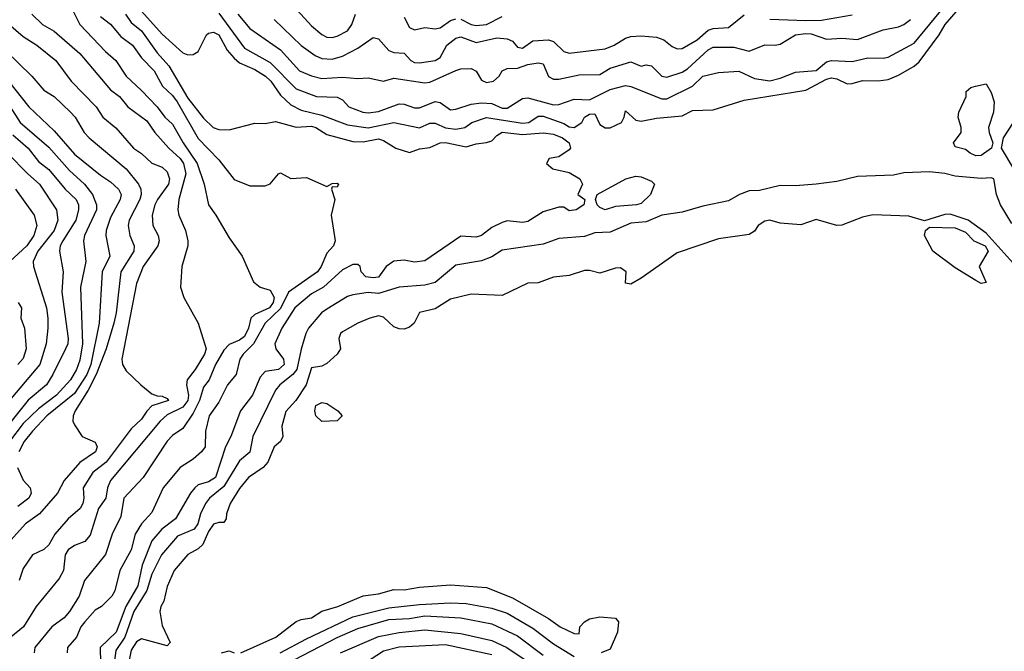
# Model space of a CAD drawing. Header units: metres. Extents: x -46681 to -43747, y -240911 to -237677.
# Tile 166 of 256: x -46366 to -46270, y -239477 to -239416. Entities that reach past the tile are written whole.
import ezdxf

# ---------------------------------------------------------------- set-up
doc = ezdxf.new("R2010")
doc.units = ezdxf.units.M
doc.layers.add('CONTOUR_INDEX', color=1, linetype='Continuous')
doc.layers.add('CONTOUR_INTER', color=3, linetype='Continuous')

msp = doc.modelspace()

# ---------------------------------------------------------------- linework, layer by layer
at = {"layer": 'CONTOUR_INDEX'}
for points, elevation in [([(-46359.595, -239409.082), (-46352.095, -239417.453), (-46350.095, -239419.282), (-46349.595, -239419.472), (-46349.095, -239419.434), (-46348.595, -239419.137), (-46347.779, -239417.52), (-46347.595, -239417.345), (-46347.095, -239417.257), (-46346.595, -239417.52), (-46345.789, -239419.02), (-46345.095, -239419.791), (-46344.595, -239420.237), (-46343.095, -239420.892), (-46342.055, -239421.52), (-46341.53, -239422.02), (-46340.595, -239423.372), (-46339.595, -239424.303), (-46338.595, -239424.831), (-46336.595, -239425.336), (-46334.095, -239426.268), (-46332.095, -239426.565), (-46329.595, -239426.035), (-46327.095, -239426.554), (-46326.095, -239426.105), (-46325.595, -239426.113), (-46324.595, -239426.552), (-46323.595, -239426.683), (-46322.707, -239426.52), (-46322.031, -239426.02), (-46320.595, -239425.541), (-46317.095, -239426.083), (-46316.5, -239426.02), (-46315.595, -239425.434), (-46315.095, -239425.426), (-46313.095, -239426.125), (-46312.595, -239426.471), (-46312.095, -239426.528), (-46311.363, -239426.02), (-46311.095, -239425.519), (-46310.595, -239425.235), (-46310.095, -239425.197), (-46309.595, -239426.234), (-46309.095, -239426.554), (-46308.595, -239426.546), (-46307.506, -239426.02), (-46307.237, -239425.52), (-46307.095, -239424.89), (-46306.095, -239425.813), (-46305.595, -239425.906), (-46304.095, -239425.617), (-46301.595, -239425.381), (-46300.595, -239424.857), (-46298.595, -239424.82), (-46295.595, -239423.878), (-46289.595, -239422.897), (-46287.595, -239421.814), (-46287.095, -239421.687), (-46286.595, -239421.779), (-46285.595, -239422.27), (-46285.095, -239422.25), (-46284.095, -239421.962), (-46282.595, -239421.986), (-46281.595, -239421.848), (-46280.595, -239421.446), (-46279.095, -239420.564), (-46278.595, -239420.139), (-46276.661, -239417.52), (-46276.061, -239416.52), (-46274.767, -239415.02)], 95), ([(-46367.486, -239416.02), (-46365.595, -239417.68), (-46364.27, -239418.52), (-46362.434, -239420.02), (-46360.928, -239422.02), (-46358.5, -239424.52), (-46357.859, -239425.52), (-46356.595, -239426.548), (-46354.872, -239428.52), (-46354.095, -239429.045), (-46353.095, -239429.988), (-46352.095, -239430.38), (-46351.595, -239430.818), (-46351.372, -239431.52), (-46351.481, -239432.02), (-46352.535, -239433.52), (-46352.796, -239434.02), (-46353.058, -239435.02), (-46353.007, -239436.02), (-46352.482, -239437.02), (-46352.389, -239437.52), (-46352.519, -239438.02), (-46353.94, -239440.02), (-46354.595, -239441.655), (-46356.006, -239449.02), (-46355.942, -239449.52), (-46355.595, -239450.157), (-46354.174, -239451.52), (-46353.095, -239452.375), (-46352.595, -239452.591), (-46352.095, -239452.616), (-46351.595, -239452.848), (-46351.487, -239453.02), (-46353.095, -239453.56), (-46353.595, -239454.065), (-46354.095, -239454.833), (-46355.095, -239455.794), (-46357.537, -239459.02), (-46358.826, -239460.02), (-46359.77, -239461.52), (-46359.694, -239462.52), (-46359.782, -239463.02), (-46360.063, -239463.52), (-46361.211, -239464.52), (-46362.522, -239466.02), (-46363.095, -239467.046), (-46363.595, -239467.494), (-46364.696, -239468.02), (-46365.595, -239469.333), (-46365.972, -239470.52)], 100), ([(-46367.095, -239429.005), (-46365.152, -239431.02), (-46363.989, -239432.02), (-46362.353, -239434.52), (-46362.222, -239435.52), (-46362.573, -239436.52), (-46364.165, -239438.52), (-46364.61, -239439.52), (-46364.602, -239440.02), (-46363.335, -239444.02), (-46363.201, -239445.02), (-46363.179, -239446.02), (-46363.371, -239447.52), (-46363.964, -239449.52), (-46367.33, -239453.52)], 105), ([(-46280.095, -239430.912), (-46281.095, -239431.164), (-46284.595, -239431.286), (-46286.595, -239431.769), (-46288.595, -239432.007), (-46290.595, -239432.195), (-46292.095, -239432.158), (-46294.095, -239432.629), (-46295.095, -239432.671), (-46296.058, -239433.02), (-46297.095, -239433.636), (-46299.595, -239434.155), (-46301.595, -239434.749), (-46303.595, -239435.043), (-46305.095, -239435.69), (-46306.595, -239435.821), (-46308.595, -239436.684), (-46310.095, -239436.743), (-46311.095, -239437.117), (-46313.595, -239437.304), (-46315.095, -239437.86), (-46319.095, -239438.436), (-46320.095, -239439.09), (-46321.095, -239439.464), (-46323.595, -239439.884), (-46325.595, -239441.563), (-46326.595, -239441.822), (-46329.095, -239442.01), (-46331.095, -239442.637), (-46332.095, -239442.548), (-46333.595, -239442.772), (-46334.095, -239442.934), (-46336.095, -239444.152), (-46336.62, -239444.52), (-46337.88, -239446.02), (-46338.145, -239446.52), (-46338.595, -239448.037), (-46339.033, -239450.02), (-46339.422, -239450.52), (-46340.664, -239451.52), (-46341.076, -239452.02), (-46343.306, -239456.52), (-46343.595, -239458.054), (-46344.595, -239458.896), (-46346.095, -239461.381), (-46347.506, -239462.52), (-46347.896, -239463.02), (-46348.374, -239464.02), (-46348.628, -239465.02), (-46348.987, -239465.52), (-46350.595, -239466.208), (-46352.175, -239468.02), (-46353.095, -239469.905), (-46353.595, -239471.474), (-46354.831, -239473.52), (-46355.712, -239476.02), (-46356.595, -239477.293), (-46356.877, -239479.52)], 95), ([(-46269.595, -239435.833), (-46270.691, -239434.02), (-46271.104, -239433.02), (-46271.358, -239431.52), (-46271.595, -239431.403), (-46272.595, -239431.462), (-46275.095, -239431.25), (-46276.095, -239430.99), (-46277.595, -239430.817), (-46280.095, -239430.912)], 95), ([(-46340.635, -239477.52), (-46338.095, -239476.161), (-46333.595, -239474.036), (-46330.095, -239473.149), (-46327.095, -239472.836), (-46324.095, -239472.684), (-46322.595, -239472.75), (-46320.095, -239473.179), (-46318.595, -239473.671), (-46316.095, -239475.14), (-46314.095, -239476.648), (-46312.095, -239477.898)], 95)]:
    msp.add_lwpolyline(points, dxfattribs=dict(at, elevation=elevation))
at = {"layer": 'CONTOUR_INTER'}
for points, elevation in [([(-46341.095, -239412.793), (-46337.595, -239416.662), (-46336.595, -239417.479), (-46336.095, -239417.733), (-46335.595, -239417.783), (-46335.095, -239417.667), (-46334.095, -239417.132), (-46333.687, -239416.52), (-46333.318, -239415.52)], 91), ([(-46361.091, -239414.52), (-46360.073, -239416.52), (-46357.595, -239419.124), (-46356.584, -239420.02), (-46355.595, -239421.534), (-46354.095, -239422.931), (-46352.572, -239424.52), (-46351.85, -239425.52), (-46351.095, -239426.2), (-46350.068, -239428.02), (-46348.691, -239430.02), (-46348.015, -239432.02), (-46347.589, -239434.02), (-46346.869, -239435.02), (-46345.595, -239437.247), (-46344.314, -239439.02), (-46343.242, -239441.52), (-46342.574, -239442.02), (-46341.595, -239442.329), (-46341.235, -239443.02), (-46341.302, -239443.52), (-46341.667, -239444.02), (-46343.095, -239444.686), (-46343.49, -239445.02), (-46343.715, -239446.02), (-46344.095, -239446.8), (-46344.595, -239447.177), (-46345.595, -239447.589), (-46346.095, -239448.127), (-46346.932, -239449.52), (-46347.53, -239451.02), (-46348.095, -239451.749), (-46348.475, -239453.02), (-46349.095, -239454.274), (-46350.095, -239455.743), (-46351.095, -239456.423), (-46351.595, -239456.971), (-46353.944, -239460.52), (-46355.807, -239462.52), (-46356.095, -239464.308), (-46356.947, -239466.02), (-46357.595, -239467.976), (-46359.641, -239470.52), (-46360.165, -239472.02), (-46361.095, -239473.51), (-46361.595, -239474.148), (-46362.809, -239475.02), (-46364.452, -239477.02), (-46364.518, -239477.52)], 98), ([(-46346.595, -239415.405), (-46344.095, -239418.812), (-46341.595, -239420.216), (-46339.095, -239422.758), (-46337.095, -239423.517), (-46335.095, -239423.572), (-46334.595, -239423.829), (-46333.956, -239424.52), (-46332.603, -239425.02), (-46332.095, -239425.11), (-46331.095, -239424.973), (-46329.095, -239424.214), (-46328.595, -239424.266), (-46327.595, -239424.618), (-46327.095, -239424.601), (-46325.595, -239424.007), (-46325.095, -239424.078), (-46324.095, -239424.8), (-46323.595, -239424.748), (-46322.095, -239424.25), (-46321.095, -239424.112), (-46320.095, -239424.184), (-46319.095, -239424.652), (-46318.595, -239424.649), (-46317.095, -239423.72), (-46316.595, -239423.642), (-46314.095, -239424.332), (-46313.595, -239424.294), (-46312.095, -239423.779), (-46310.595, -239423.825), (-46308.595, -239422.846), (-46307.095, -239422.443), (-46306.595, -239422.541), (-46303.595, -239423.728), (-46303.095, -239423.738), (-46300.62, -239422.52), (-46299.595, -239421.545), (-46298.095, -239421.173), (-46296.095, -239421.059), (-46294.595, -239421.769), (-46293.095, -239421.973), (-46292.095, -239421.745), (-46290.595, -239421.142), (-46288.595, -239420.993), (-46287.595, -239420.136), (-46287.095, -239420.009), (-46285.095, -239420.104), (-46283.595, -239419.748), (-46282.095, -239419.796), (-46281.595, -239419.678), (-46279.095, -239418.33), (-46275.595, -239414.058)], 94), ([(-46364.764, -239415.52), (-46363.724, -239416.52), (-46362.595, -239417.178), (-46360.095, -239419.331), (-46357.095, -239422.863), (-46356.23, -239423.52), (-46355.424, -239424.52), (-46353.595, -239425.883), (-46352.807, -239427.02), (-46351.436, -239428.52), (-46350.332, -239429.52), (-46350.009, -239430.02), (-46349.806, -239431.02), (-46350.462, -239433.52), (-46350.56, -239434.52), (-46350.47, -239435.02), (-46349.819, -239436.52), (-46349.6, -239437.52), (-46349.605, -239438.02), (-46350.181, -239440.02), (-46350.323, -239442.02), (-46349.999, -239443.02), (-46348.595, -239445.52), (-46347.819, -239448.02), (-46347.979, -239448.52), (-46348.894, -239450.02), (-46349.655, -239451.02), (-46349.731, -239451.52), (-46349.543, -239452.52), (-46349.615, -239453.02), (-46350.095, -239453.673), (-46351.595, -239454.424), (-46352.28, -239455.02), (-46357.095, -239460.803), (-46357.401, -239461.52), (-46357.57, -239462.52), (-46358.263, -239463.52), (-46359.095, -239466.1), (-46359.595, -239466.712), (-46360.595, -239467.12), (-46361.219, -239467.52), (-46361.499, -239468.02), (-46361.665, -239469.52), (-46362.095, -239470.304), (-46364.315, -239473.02), (-46365.56, -239475.02), (-46366.773, -239476.02)], 99), ([(-46355.641, -239415.52), (-46355.095, -239416.337), (-46354.095, -239417.135), (-46352.595, -239419.275), (-46351.434, -239420.52), (-46349.595, -239423.66), (-46348.095, -239425.626), (-46347.129, -239426.52), (-46346.595, -239426.707), (-46345.595, -239426.744), (-46343.095, -239426.098), (-46342.095, -239426.118), (-46341.095, -239425.939), (-46339.095, -239426.501), (-46337.595, -239426.377), (-46337.166, -239426.52), (-46336.095, -239427.2), (-46333.595, -239427.874), (-46332.595, -239427.897), (-46331.095, -239427.628), (-46330.595, -239427.791), (-46329.405, -239428.52), (-46328.095, -239428.954), (-46327.095, -239428.576), (-46326.095, -239428.474), (-46325.095, -239428.008), (-46324.595, -239427.962), (-46322.595, -239428.41), (-46321.595, -239428.1), (-46320.595, -239427.973), (-46320.095, -239427.814), (-46319.595, -239427.281), (-46319.095, -239426.974), (-46317.095, -239427.198), (-46315.095, -239427.037), (-46314.095, -239427.183), (-46313.242, -239427.52), (-46312.574, -239428.02), (-46312.456, -239428.52), (-46312.595, -239428.683), (-46313.595, -239429.358), (-46314.518, -239429.52), (-46314.786, -239430.02), (-46314.181, -239430.52), (-46312.595, -239430.904), (-46311.556, -239431.52), (-46311.287, -239432.02), (-46311.745, -239433.02), (-46311.07, -239433.52), (-46311.154, -239434.02), (-46311.914, -239434.52), (-46312.595, -239434.615), (-46313.095, -239434.243), (-46313.595, -239434.24), (-46315.095, -239434.724), (-46316.595, -239435.644), (-46317.095, -239435.754), (-46318.595, -239435.598), (-46319.095, -239435.737), (-46320.095, -239436.218), (-46321.095, -239437.007), (-46321.595, -239437.177), (-46323.095, -239437.085), (-46326.595, -239439.465), (-46327.595, -239439.607), (-46328.595, -239439.408), (-46329.595, -239439.501), (-46330.351, -239440.02), (-46331.095, -239441.038), (-46331.595, -239441.13), (-46332.312, -239441.02), (-46332.774, -239440.52), (-46332.868, -239440.02), (-46333.095, -239439.839), (-46333.595, -239439.825), (-46334.595, -239440.334), (-46336.44, -239442.02), (-46337.595, -239442.659), (-46339.218, -239444.02), (-46340.478, -239446.02), (-46341.155, -239447.52), (-46341.067, -239448.02), (-46340.328, -239449.02), (-46340.234, -239449.52), (-46340.787, -239450.02), (-46342.095, -239450.204), (-46342.595, -239450.762), (-46343.309, -239452.52), (-46344.474, -239454.02), (-46345.439, -239456.52), (-46345.95, -239457.52), (-46346.932, -239460.52), (-46347.595, -239460.912), (-46348.595, -239461.23), (-46348.921, -239461.52), (-46349.335, -239462.02), (-46350.784, -239464.52), (-46352.123, -239465.52), (-46353.095, -239466.663), (-46354.029, -239469.02), (-46354.447, -239471.02), (-46355.611, -239473.02), (-46356.56, -239475.52), (-46358.112, -239477.02), (-46358.087, -239478.52)], 96), ([(-46344.762, -239415.52), (-46343.595, -239416.917), (-46340.595, -239418.991), (-46338.754, -239421.02), (-46337.595, -239421.517), (-46336.595, -239421.755), (-46334.595, -239421.62), (-46333.095, -239421.753), (-46332.095, -239421.691), (-46330.595, -239422.017), (-46329.595, -239421.736), (-46326.595, -239422.17), (-46326.095, -239422.106), (-46323.595, -239420.981), (-46323.095, -239420.831), (-46322.095, -239420.784), (-46321.595, -239421.053), (-46321.095, -239421.929), (-46320.595, -239422.154), (-46319.916, -239422.02), (-46319.369, -239421.52), (-46319.095, -239421.02), (-46318.595, -239420.78), (-46317.595, -239420.75), (-46316.595, -239420.397), (-46315.595, -239420.252), (-46315.095, -239420.329), (-46314.595, -239421.566), (-46314.095, -239421.819), (-46313.595, -239421.817), (-46311.595, -239421.411), (-46309.595, -239421.374), (-46308.595, -239420.744), (-46306.595, -239420.135), (-46305.595, -239420.567), (-46305.095, -239420.449), (-46304.595, -239420.541), (-46303.595, -239421.547), (-46303.095, -239421.628), (-46301.595, -239421.158), (-46301.095, -239420.837), (-46299.095, -239418.982), (-46298.595, -239418.715), (-46296.595, -239418.712), (-46295.095, -239419.096), (-46293.595, -239418.502), (-46292.595, -239418.539), (-46292.095, -239418.422), (-46290.595, -239417.519), (-46289.595, -239417.383), (-46289.095, -239417.434), (-46287.595, -239417.948), (-46286.095, -239417.842), (-46284.595, -239417.961), (-46282.095, -239417.044), (-46280.595, -239416.752), (-46280.095, -239416.527), (-46279.451, -239416.02)], 93), ([(-46341.225, -239416.02), (-46338.595, -239418.55), (-46337.251, -239419.52), (-46336.595, -239419.829), (-46335.595, -239419.893), (-46334.595, -239419.585), (-46333.095, -239418.808), (-46331.595, -239417.784), (-46331.095, -239417.903), (-46330.095, -239419.029), (-46329.595, -239419.238), (-46328.595, -239419.309), (-46327.945, -239420.02), (-46327.595, -239420.196), (-46327.095, -239420.243), (-46325.595, -239420.02), (-46325.095, -239419.736), (-46324.461, -239418.52), (-46323.595, -239417.831), (-46323.095, -239417.728), (-46321.595, -239418.279), (-46319.595, -239417.825), (-46318.595, -239417.92), (-46318.095, -239418.123), (-46317.595, -239418.718), (-46317.095, -239418.821), (-46316.095, -239418.112), (-46314.595, -239417.996), (-46314.095, -239418.167), (-46313.095, -239419.136), (-46312.595, -239419.287), (-46309.095, -239418.878), (-46308.196, -239418.52), (-46307.095, -239417.842), (-46306.595, -239417.684), (-46305.595, -239417.616), (-46304.095, -239417.745), (-46303.383, -239418.02), (-46302.595, -239418.669), (-46302.095, -239418.895), (-46301.595, -239418.855), (-46300.165, -239418.02), (-46299.095, -239417.065), (-46298.595, -239416.91), (-46297.095, -239416.823), (-46295.595, -239415.585)], 92), ([(-46293.095, -239415.995), (-46289.595, -239416.121), (-46288.095, -239416.107), (-46285.095, -239415.582)], 92), ([(-46358.095, -239415.748), (-46357.095, -239416.487), (-46356.095, -239417.695), (-46354.984, -239418.52), (-46354.095, -239419.765), (-46352.885, -239421.02), (-46352.065, -239422.52), (-46351.095, -239423.399), (-46350.647, -239424.02), (-46348.595, -239427.595), (-46346.595, -239429.658), (-46345.095, -239431.576), (-46343.595, -239432.18), (-46342.095, -239432.174), (-46341.595, -239432.006), (-46340.797, -239431.02), (-46340.595, -239430.929), (-46339.595, -239431.477), (-46338.095, -239431.369), (-46336.095, -239432.248), (-46335.595, -239431.945), (-46335.095, -239431.915), (-46334.987, -239432.02), (-46335.095, -239432.327), (-46335.595, -239432.267), (-46335.667, -239432.52), (-46335.322, -239433.52), (-46335.694, -239435.02), (-46335.289, -239437.52), (-46335.446, -239438.02), (-46336.095, -239438.726), (-46336.655, -239440.02), (-46336.999, -239440.52), (-46339.838, -239442.52), (-46340.595, -239444.091), (-46342.082, -239445.52), (-46343.234, -239447.52), (-46344.233, -239448.52), (-46344.547, -239449.02), (-46344.902, -239450.52), (-46345.755, -239451.52), (-46346.595, -239453.178), (-46347.532, -239454.52), (-46347.882, -239456.02), (-46347.908, -239457.52), (-46348.272, -239458.02), (-46349.095, -239458.71), (-46350.338, -239459.52), (-46351.996, -239461.52), (-46353.095, -239463.92), (-46354.095, -239465.014), (-46354.728, -239466.02), (-46355.117, -239467.52), (-46356.207, -239469.52), (-46356.704, -239471.52), (-46356.995, -239472.02), (-46357.982, -239473.02), (-46358.595, -239473.38), (-46359.595, -239474.517), (-46359.978, -239475.02), (-46360.41, -239476.02), (-46361.288, -239477.02), (-46361.329, -239477.52)], 97), ([(-46328.595, -239415.813), (-46328.095, -239416.807), (-46327.595, -239417.041), (-46326.595, -239416.795), (-46325.595, -239416.95), (-46325.095, -239416.844), (-46324.095, -239416.141), (-46323.595, -239415.956)], 91), ([(-46323.095, -239416.005), (-46322.095, -239416.522), (-46321.595, -239416.617), (-46320.595, -239416.524), (-46319.095, -239415.735)], 91), ([(-46368.595, -239417.821), (-46364.763, -239421.52), (-46363.595, -239422.908), (-46362.595, -239423.522), (-46360.993, -239425.02), (-46360.538, -239425.52), (-46359.652, -239427.02), (-46359.19, -239427.52), (-46355.595, -239430.53), (-46354.398, -239432.02), (-46354.166, -239432.52), (-46354.129, -239433.02), (-46354.254, -239433.52), (-46355.309, -239435.52), (-46355.402, -239436.02), (-46355.24, -239437.02), (-46354.803, -239438.02), (-46354.838, -239438.52), (-46356.097, -239440.52), (-46356.549, -239444.52), (-46356.782, -239445.52), (-46357.52, -239448.02), (-46358.488, -239450.52), (-46359.278, -239452.02), (-46360.551, -239454.02), (-46360.739, -239454.52), (-46360.761, -239455.02), (-46360.595, -239455.407), (-46359.855, -239456.52), (-46358.595, -239457.083), (-46358.419, -239457.52), (-46358.579, -239458.02), (-46360.095, -239459.037), (-46361.595, -239460.8), (-46362.262, -239462.02), (-46363.998, -239464.02), (-46365.348, -239465.02), (-46367.625, -239467.52)], 101), ([(-46367.006, -239422.02), (-46365.025, -239424.52), (-46362.595, -239426.845), (-46360.595, -239429.104), (-46358.095, -239431.134), (-46357.095, -239431.781), (-46356.325, -239432.52), (-46356.089, -239433.02), (-46356.159, -239433.52), (-46357.095, -239435.258), (-46357.546, -239436.52), (-46357.561, -239437.02), (-46357.19, -239439.02), (-46357.917, -239440.52), (-46358.198, -239445.52), (-46359.021, -239449.52), (-46359.393, -239450.52), (-46360.595, -239452.365), (-46363.29, -239454.52), (-46364.698, -239456.02), (-46365.477, -239457.02), (-46366.022, -239458.02)], 102), ([(-46273.14, -239422.52), (-46272.095, -239422.295), (-46271.595, -239423.133), (-46271.308, -239424.02), (-46271.367, -239425.02), (-46271.866, -239426.52), (-46271.809, -239427.02), (-46271.438, -239428.02), (-46271.563, -239428.52), (-46272.595, -239429.252), (-46273.095, -239429.279), (-46273.659, -239429.02), (-46274.095, -239428.643), (-46275.095, -239428.398), (-46275.273, -239428.02), (-46274.514, -239427.02), (-46274.525, -239426.52), (-46274.822, -239425.52), (-46274.736, -239425.02), (-46274.036, -239423.52), (-46274.022, -239423.02), (-46273.595, -239422.651), (-46273.14, -239422.52)], 96), ([(-46366.839, -239424.52), (-46365.878, -239426.02), (-46363.095, -239428.442), (-46361.095, -239430.695), (-46359.641, -239432.02), (-46358.865, -239433.02), (-46358.466, -239434.02), (-46358.469, -239434.52), (-46359.644, -239437.02), (-46359.717, -239437.52), (-46359.498, -239439.52), (-46360.037, -239442.02), (-46359.815, -239447.52), (-46360.095, -239449.105), (-46360.401, -239450.02), (-46361.007, -239451.02), (-46362.349, -239452.52), (-46364.095, -239453.85), (-46365.595, -239455.247), (-46366.916, -239457.02)], 103), ([(-46269.42, -239430.52), (-46270.595, -239428.52), (-46270.408, -239427.52), (-46269.436, -239426.02)], 96), ([(-46366.595, -239427.237), (-46365.095, -239428.525), (-46364.095, -239429.813), (-46363.095, -239430.589), (-46361.518, -239432.52), (-46360.443, -239433.52), (-46360.218, -239434.02), (-46360.207, -239434.52), (-46360.461, -239435.52), (-46361.752, -239437.52), (-46361.997, -239438.02), (-46362.057, -239438.52), (-46361.705, -239440.52), (-46361.831, -239442.52), (-46361.211, -239447.02), (-46361.266, -239447.52), (-46361.49, -239448.02), (-46362.7, -239450.52), (-46363.33, -239451.52), (-46365.095, -239452.982), (-46367.953, -239456.52)], 104), ([(-46307.086, -239431.52), (-46306.095, -239431.258), (-46305.595, -239431.312), (-46304.595, -239431.74), (-46304.309, -239432.02), (-46304.685, -239433.02), (-46305.595, -239433.895), (-46306.05, -239434.02), (-46308.095, -239434.182), (-46309.095, -239434.514), (-46309.595, -239434.301), (-46309.859, -239434.02), (-46310.026, -239433.52), (-46309.852, -239433.02), (-46307.086, -239431.52)], 96), ([(-46366.33, -239432.52), (-46364.531, -239435.02), (-46364.271, -239436.02), (-46364.57, -239437.02), (-46365.236, -239438.02), (-46366.885, -239439.52)], 106), ([(-46283.095, -239435.016), (-46284.095, -239435.23), (-46286.095, -239436.001), (-46286.595, -239436.039), (-46288.595, -239435.467), (-46290.095, -239435.972), (-46292.095, -239435.825), (-46293.095, -239435.527), (-46293.595, -239435.617), (-46294.214, -239436.02), (-46294.595, -239436.584), (-46295.095, -239436.921), (-46298.095, -239437.32), (-46302.095, -239438.685), (-46305.595, -239441.166), (-46306.595, -239441.719), (-46307.095, -239441.639), (-46307.037, -239440.52), (-46307.595, -239440.144), (-46308.095, -239440.185), (-46309.595, -239440.65), (-46310.595, -239440.391), (-46311.095, -239440.412), (-46312.595, -239440.904), (-46314.095, -239441.038), (-46315.595, -239441.593), (-46316.595, -239441.644), (-46319.095, -239442.818), (-46322.095, -239442.707), (-46324.095, -239443.204), (-46325.595, -239444.135), (-46327.095, -239444.484), (-46327.626, -239445.52), (-46328.095, -239445.913), (-46328.595, -239446.089), (-46329.095, -239446.074), (-46329.595, -239445.88), (-46330.595, -239444.922), (-46331.095, -239444.82), (-46331.933, -239445.02), (-46333.095, -239445.52), (-46334.595, -239446.373), (-46334.791, -239446.52), (-46334.958, -239447.02), (-46334.792, -239448.02), (-46335.099, -239448.52), (-46336.095, -239449.433), (-46336.595, -239449.71), (-46337.595, -239449.855), (-46338.102, -239451.52), (-46339.127, -239453.02), (-46340.095, -239454.113), (-46340.488, -239455.52), (-46340.379, -239456.52), (-46340.595, -239457.018), (-46341.215, -239457.52), (-46341.835, -239459.02), (-46342.294, -239459.52), (-46343.698, -239460.52), (-46344.595, -239461.559), (-46345.505, -239463.02), (-46345.864, -239464.02), (-46345.891, -239464.52), (-46346.095, -239464.881), (-46346.595, -239464.862), (-46347.095, -239465.021), (-46347.595, -239465.749), (-46348.159, -239467.02), (-46348.595, -239467.439), (-46349.595, -239467.974), (-46350.944, -239469.52), (-46351.595, -239471.086), (-46351.926, -239472.52), (-46352.219, -239473.02), (-46352.33, -239473.52), (-46352.095, -239474.867), (-46351.302, -239476.52), (-46351.595, -239476.86), (-46354.095, -239476.168), (-46354.595, -239476.467), (-46355.095, -239477.288), (-46355.47, -239479.02)], 94), ([(-46268.595, -239440.675), (-46272.095, -239436.789), (-46273.839, -239435.52), (-46275.595, -239434.933), (-46276.095, -239434.976), (-46278.095, -239435.591), (-46279.595, -239435.145), (-46283.095, -239435.016)], 94), ([(-46277.98, -239436.52), (-46277.595, -239436.202), (-46275.095, -239436.249), (-46274.095, -239436.679), (-46273.289, -239437.52), (-46272.182, -239438.02), (-46271.902, -239438.52), (-46272.775, -239440.02), (-46272.095, -239441.585), (-46272.595, -239441.67), (-46273.095, -239441.392), (-46275.095, -239440.139), (-46277.261, -239438.52), (-46278.088, -239437.02), (-46277.98, -239436.52)], 94), ([(-46366.087, -239443.52), (-46365.756, -239444.02), (-46365.809, -239445.02), (-46365.476, -239446.02), (-46365.299, -239448.02), (-46365.595, -239448.95), (-46366.096, -239449.52)], 106), ([(-46337.161, -239453.52), (-46336.595, -239453.214), (-46336.095, -239453.321), (-46335.045, -239454.02), (-46334.618, -239454.52), (-46335.095, -239455.017), (-46336.595, -239455.056), (-46337.167, -239454.52), (-46337.282, -239454.02), (-46337.161, -239453.52)], 94), ([(-46366.124, -239459.52), (-46365.595, -239460.774), (-46364.919, -239461.52), (-46364.823, -239462.02), (-46365.037, -239462.52), (-46366.095, -239463.327)], 102), ([(-46344.447, -239477.52), (-46341.047, -239476.02), (-46339.095, -239474.491), (-46338.595, -239474.285), (-46337.595, -239474.143), (-46336.595, -239473.491), (-46335.036, -239473.02), (-46332.595, -239471.993), (-46331.095, -239471.809), (-46329.595, -239471.392), (-46328.595, -239471.401), (-46327.095, -239471.147), (-46324.095, -239470.937), (-46320.595, -239471.183), (-46318.095, -239472.176), (-46314.595, -239474.184), (-46313.449, -239475.02), (-46312.095, -239475.656), (-46311.595, -239475.677), (-46311.539, -239475.02), (-46311.098, -239474.52), (-46310.595, -239474.22), (-46309.595, -239474.02), (-46308.095, -239474.161), (-46307.805, -239474.52), (-46307.903, -239475.52), (-46308.595, -239477.177), (-46309.469, -239477.52)], 94), ([(-46340.095, -239478.628), (-46335.095, -239476.043), (-46333.095, -239475.161), (-46330.095, -239474.31), (-46328.095, -239474.202), (-46326.595, -239473.929), (-46323.095, -239474.136), (-46320.095, -239474.7), (-46317.595, -239475.889), (-46315.095, -239477.753)], 96), ([(-46334.777, -239477.52), (-46331.095, -239475.933), (-46329.095, -239475.553), (-46326.595, -239475.283), (-46323.095, -239475.669), (-46320.095, -239476.345), (-46318.616, -239477.02), (-46314.918, -239479.52)], 97), ([(-46332.456, -239478.52), (-46330.595, -239477.339), (-46329.095, -239476.956), (-46324.595, -239476.728), (-46320.095, -239477.681)], 98), ([(-46346.347, -239477.52), (-46345.595, -239477.33), (-46345.095, -239477.523)], 94)]:
    msp.add_lwpolyline(points, dxfattribs=dict(at, elevation=elevation))

doc.saveas('drawing.dxf')
